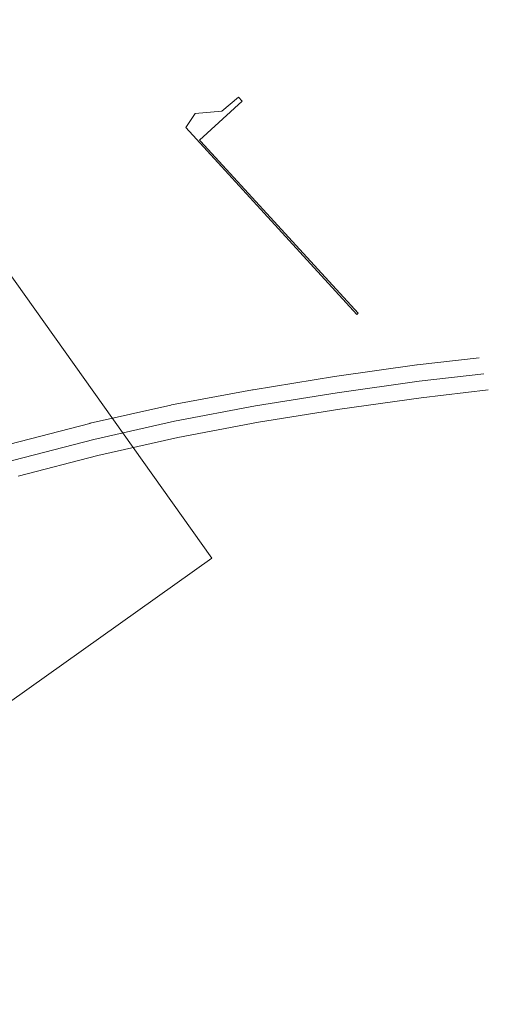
# Model space of a CAD drawing. Header units: metres. Extents: x 73551 to 77648, y 445066 to 446904.
# Tile 15 of 20: x 75267 to 75551, y 445066 to 445662. Entities that reach past the tile are written whole.
import ezdxf

# ---------------------------------------------------------------- set-up
doc = ezdxf.new("R2010")
doc.units = ezdxf.units.M
for name, color, linetype, lineweight, true_color in [('B-OI-KL-WATER_PVC_EVIDES INFRA-G', 5, 'KL-WATER-SO', 13, 0x0000ff), ('B-OI-KL-WATER_STEEL_813_EVIDES INFRA-G', 5, 'KL-WATER-SO', 13, 0x0000ff), ('B-OI-OG-INFO_EIS VOORZORGSMAATREGEL_EVIDES INFRA-G', 5, 'Continuous', 13, 0x0000ff)]:
    doc.layers.add(name, color=color, linetype=linetype, lineweight=lineweight, true_color=true_color)
doc.layers.add('L_PLAN_FINAL', color=7, linetype='Continuous')
doc.layers.add('X-XX-AL-HULPLIJN-G', color=211, linetype='Continuous', lineweight=18, plot=False)
doc.linetypes.add('KL-WATER-SO', pattern='A,7,-0.5,[168,NLCS.shx,S=0.75,R=0,X=0.75,Y=0],-2', length=9.5)

msp = doc.modelspace()

# ---------------------------------------------------------------- linework, layer by layer
at = {"layer": 'B-OI-KL-WATER_PVC_EVIDES INFRA-G', "flags": 128}
msp.add_lwpolyline([(75027.66, 445321.33), (75073.87, 445337.42), (75120.67, 445352.84), (75168.12, 445367.31), (75215.91, 445381.52), (75264.02, 445395.04), (75312.38, 445407.72), (75361.16, 445418.7), (75410.3, 445427.89), (75459.67, 445435.78), (75509.17, 445442.83), (75548.375, 445447.361)], dxfattribs=at)
at = {"layer": 'B-OI-KL-WATER_STEEL_813_EVIDES INFRA-G', "flags": 128}
msp.add_lwpolyline([(74961.756, 445342.736), (74962.425, 445342.555), (74959.187, 445331.09), (74968.443, 445328.364), (74984.748, 445323.697), (75013.47, 445315.61), (75022.93, 445319.31), (75027.66, 445321.33), (75031.388, 445322.633), (75073.87, 445337.42), (75120.67, 445352.84), (75168.12, 445367.31), (75215.91, 445381.52), (75264.02, 445395.04), (75312.38, 445407.72), (75361.16, 445418.7), (75410.3, 445427.89), (75459.67, 445435.78), (75509.17, 445442.83), (75548.375, 445447.361)], dxfattribs=at)
at = {"layer": 'B-OI-OG-INFO_EIS VOORZORGSMAATREGEL_EVIDES INFRA-G', "flags": 128}
for points in [[(75261.484, 445404.713), (75309.844, 445417.393), (75310.184, 445417.476), (75358.964, 445428.456), (75359.322, 445428.529), (75408.462, 445437.719), (75408.722, 445437.765), (75458.092, 445445.655), (75507.76, 445452.73), (75508.022, 445452.764), (75545.635, 445457.111)], [(75551.115, 445437.61), (75510.442, 445432.91), (75461.175, 445425.893), (75412.007, 445418.035), (75363.18, 445408.904), (75314.75, 445398.003), (75266.633, 445385.387)]]:
    msp.add_lwpolyline(points, dxfattribs=at)
at = {"layer": 'L_PLAN_FINAL', "color": 250, "linetype": 'Continuous', "lineweight": 5, "transparency": 33554687, "flags": 128}
msp.add_lwpolyline([(75373.7, 445604.823), (75367.964, 445596.289), (75471.572, 445483.274), (75472.31, 445483.95), (75377.026, 445587.883), (75376.351, 445588.62), (75402.15, 445612.272), (75399.835, 445614.797), (75389.786, 445606.323)], close=True, dxfattribs=at)
msp.add_lwpolyline([(75373.7, 445604.823), (75367.964, 445596.289), (75471.572, 445483.274), (75472.31, 445483.95), (75377.026, 445587.883), (75376.351, 445588.62), (75402.15, 445612.272), (75399.835, 445614.797), (75389.786, 445606.323)], close=True, dxfattribs=at)
msp.add_lwpolyline([(75373.7, 445604.823), (75367.964, 445596.289), (75471.572, 445483.274), (75472.31, 445483.95), (75377.026, 445587.883), (75376.351, 445588.62), (75402.15, 445612.272), (75399.835, 445614.797), (75389.786, 445606.323)], close=True, dxfattribs=at)
at = {"layer": 'X-XX-AL-HULPLIJN-G'}
msp.add_lwpolyline([(75383.713, 445335.926), (75004.225, 445065.942), (74772.537, 445391.601), (75152.025, 445661.585)], close=True, dxfattribs=at)

doc.saveas('drawing.dxf')
